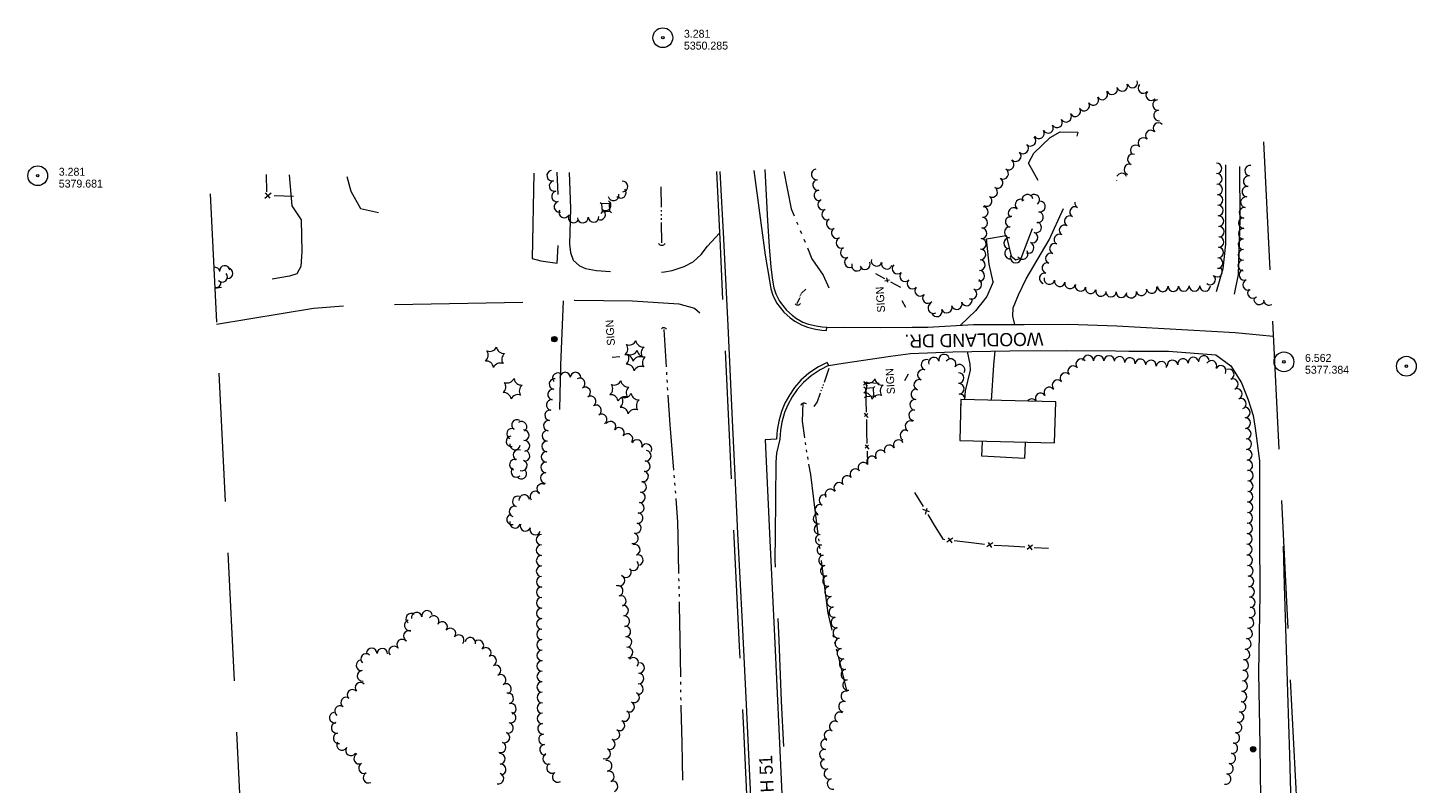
# Model space of a CAD drawing. Header units: feet. Extents: x 190818 to 192970, y 270652 to 271937.
# Tile 2 of 5: x 190826 to 191879, y 271364 to 271937. Entities that reach past the tile are written whole.
import ezdxf
from ezdxf.enums import TextEntityAlignment as Align

# ---------------------------------------------------------------- set-up
doc = ezdxf.new("R2010")
doc.units = ezdxf.units.FT
doc.header["$MEASUREMENT"] = 0
for name, pattern in [('DGN Style 3', [136.13208, 97.2372, -38.89488]), ('DGN Style 4', [155.676757, 77.78976, -38.89488, 0.097237, -38.89488]), ('DGN Style 6', [184.945154, 0.097237, -38.89488, 68.06604, -38.89488, 0.097237, -38.89488])]:
    doc.linetypes.add(name, pattern=pattern)
for name, color, linetype, lineweight in [('E_DWY', 3, 'DGN Style 3', 0), ('E_LAND_Vegetation', 20, 'Continuous', 0), ('E_MAP_Limits', 20, 'DGN Style 3', 0), ('E_MAP_PassPoints', 43, 'Continuous', 0), ('E_MISCPROP', 43, 'Continuous', 0), ('E_MISCPROP_HvyDash', 251, 'DGN Style 3', 13), ('E_MISCPROP_HvyLine', 251, 'Continuous', 13), ('E_MISCPROP_Railing', 43, 'Continuous', 0), ('E_RDWY', 43, 'Continuous', 13), ('E_RDWY_Gravel', 43, 'DGN Style 3', 13), ('E_RDWY_Name', 231, 'Continuous', 0), ('E_UTL_AboveGroundPipe', 43, 'DGN Style 4', 0), ('E_WTR', 251, 'DGN Style 6', 0)]:
    doc.layers.add(name, color=color, linetype=linetype, lineweight=lineweight)
doc.styles.add('Style-IGR_FONT_0', font='IGR_FONT_0.shx')

# ---------------------------------------------------------------- blocks, each defined once
blk = doc.blocks.new('PP_1')
at = {"layer": 'E_MAP_PassPoints', "color": 43, "linetype": 'Continuous', "lineweight": 0}
for radius in [7.5, 0.96]:
    blk.add_circle((0, 0), radius, dxfattribs=at)
blk = doc.blocks.new('PP_2')
at = {"layer": 'E_MAP_PassPoints', "color": 43, "linetype": 'Continuous', "lineweight": 0}
for radius in [7.5, 0.96]:
    blk.add_circle((0, 0), radius, dxfattribs=at)
blk = doc.blocks.new('PP_3')
at = {"layer": 'E_MAP_PassPoints', "color": 43, "linetype": 'Continuous', "lineweight": 0}
for radius in [7.5, 0.96]:
    blk.add_circle((0, 0), radius, dxfattribs=at)
blk = doc.blocks.new('POLE')
at = {"layer": 'E_MISCPROP', "color": 1, "linetype": 'Continuous', "lineweight": 0}
for radius in [2.02, 1.52, 1.01, 0.502]:
    blk.add_circle((0, 0), radius, dxfattribs=at)
blk = doc.blocks.new('CULVRT')
at = {"layer": 'E_MISCPROP_Railing', "color": 43, "linetype": 'Continuous', "lineweight": 0}
blk.add_arc((2.6, 1.9), 3.21, 216.8789, 323.1185, dxfattribs=at)
blk = doc.blocks.new('CULVRT_1')
at = {"layer": 'E_MISCPROP_Railing', "color": 43, "linetype": 'Continuous', "lineweight": 0}
blk.add_arc((1.9, 1.4), 2.32, 216.8801, 323.1196, dxfattribs=at)
blk = doc.blocks.new('CULVRT_2')
at = {"layer": 'E_MISCPROP_Railing', "color": 43, "linetype": 'Continuous', "lineweight": 0}
blk.add_arc((2, 1.5), 2.44, 216.88, 323.1196, dxfattribs=at)
blk = doc.blocks.new('CULVRT_3')
at = {"layer": 'E_MISCPROP_Railing', "color": 43, "linetype": 'Continuous', "lineweight": 0}
blk.add_arc((2.2, 1.6), 2.71, 216.8792, 323.1188, dxfattribs=at)
blk = doc.blocks.new('SIGN')
at = {"layer": 'E_MISCPROP', "color": 1, "linetype": 'Continuous', "lineweight": 0, "style": 'Style-IGR_FONT_0'}
blk.add_text('SIGN', height=6, rotation=0.0001, dxfattribs=at).set_placement((-9.6, 0), align=Align.MIDDLE_LEFT)
blk = doc.blocks.new('POLE_1')
at = {"layer": 'E_MISCPROP', "color": 1, "linetype": 'Continuous', "lineweight": 0}
for radius in [2.02, 1.52, 1.01, 0.502]:
    blk.add_circle((0, 0), radius, dxfattribs=at)
blk = doc.blocks.new('SIGN_1')
at = {"layer": 'E_MISCPROP', "color": 1, "linetype": 'Continuous', "lineweight": 0, "style": 'Style-IGR_FONT_0'}
blk.add_text('SIGN', height=6, rotation=0.0001, dxfattribs=at).set_placement((-9.6, 0), align=Align.MIDDLE_LEFT)
blk = doc.blocks.new('PINEL')
at = {"layer": 'E_LAND_Vegetation', "color": 94, "linetype": 'Continuous', "lineweight": 0}
for centre, start, end in [((-8.1, 7.3), 275.2114, 0.9763), ((-10.4, -3.4), 335.2114, 60.9763), ((2.3, 10.7), 215.2114, 300.9763), ((10.4, 3.4), 155.2114, 240.9763), ((-2.3, -10.7), 35.2114, 120.9763), ((8.1, -7.3), 95.2114, 180.9763)]:
    blk.add_arc(centre, 5.72, start, end, dxfattribs=at)
blk = doc.blocks.new('PINEL_1')
at = {"layer": 'E_LAND_Vegetation', "color": 94, "linetype": 'Continuous', "lineweight": 0}
for centre, start, end in [((-8.1, 7.3), 275.2114, 0.9763), ((-10.4, -3.4), 335.2114, 60.9763), ((2.3, 10.7), 215.2114, 300.9763), ((10.4, 3.4), 155.2114, 240.9763), ((-2.3, -10.7), 35.2114, 120.9763), ((8.1, -7.3), 95.2114, 180.9763)]:
    blk.add_arc(centre, 5.72, start, end, dxfattribs=at)
blk = doc.blocks.new('PED')
at = {"layer": 'E_UTL_AboveGroundPipe', "color": 251, "linetype": 'Continuous', "lineweight": 13}
for p, q in [((-3.1, 2.9), (-4.2, 4)), ((2.9, 2.9), (3.9, 4)), ((-4.2, -4.2), (-3.1, -3.1)), ((3.9, -4.2), (2.9, -3.1))]:
    blk.add_line(p, q, dxfattribs=at)
at = {"layer": 'E_UTL_AboveGroundPipe', "color": 251, "linetype": 'Continuous', "lineweight": 13, "flags": 128}
blk.add_lwpolyline([(-3.1, -3.1), (2.9, -3.1), (2.9, 2.9), (-3.1, 2.9)], close=True, dxfattribs=at)

msp = doc.modelspace()

# ---------------------------------------------------------------- linework, layer by layer
at = {"layer": 'E_DWY', "color": 2, "linetype": 'DGN Style 3', "lineweight": 0, "flags": 128}
for points in [[(191558.3, 271744.3), (191555.2, 271757.7), (191553.3, 271776.8), (191568.1, 271779.5), (191571.8, 271763.8), (191575.4, 271760.9), (191579.6, 271762.1), (191593.5, 271798.8), (191596.6, 271814.1), (191588.5, 271828), (191585.1, 271834.3), (191589, 271841.9), (191601.4, 271853.6), (191609.2, 271857.9), (191622.4, 271857.7), (191621.8, 271854.7)], [(191734.6, 271833), (191734.6, 271772.7), (191732.6, 271754), (191726.9, 271735), (191719.7, 271721.2), (191709.2, 271707.8)], [(191024.3, 271825.3), (191026.3, 271801.9), (191033.4, 271791.3), (191033.8, 271767.2), (191033.2, 271755.8), (191030, 271750.4), (191024.6, 271748.5), (190992.5, 271743.2), (190967.8, 271739.1)], [(191068.1, 271824), (191071.1, 271812.9), (191078.3, 271799.9), (191091.9, 271796.8)], [(191209.9, 271826.7), (191208.7, 271761.9), (191215.2, 271760.3), (191227.6, 271758.5), (191229.2, 271789.7), (191227.6, 271827.3)], [(191236.7, 271827.1), (191237.6, 271799.9), (191236.9, 271772.9), (191237.6, 271766.4), (191239.7, 271760.8), (191244.5, 271756.5), (191249.1, 271754.3), (191257.3, 271752.9), (191272.8, 271751.9), (191299.2, 271751.4), (191308.9, 271751.8), (191314.9, 271752.9), (191323.9, 271755.9), (191330.8, 271759.5), (191336.9, 271765), (191341.5, 271771.4), (191350.7, 271781.1)], [(191745, 271831.8), (191745.3, 271791.4), (191744.1, 271749.8), (191740.9, 271733.8), (191735.4, 271718.7), (191733.3, 271713.7), (191733.7, 271706.4)], [(191574.7, 271712), (191573.3, 271718.3), (191573.5, 271724.5), (191577.4, 271734.5), (191583.4, 271746.5), (191600.8, 271776), (191613.3, 271803.3), (191615.5, 271810.8), (191619, 271810.8)], [(191558.3, 271744.3), (191553.4, 271733.1), (191544.8, 271722.2), (191533.5, 271711.4)], [(190969.2, 271712.1), (191042.7, 271724.3), (191075.1, 271726.7), (191213.8, 271729.1), (191240.6, 271730.3), (191284.7, 271729.8), (191319.8, 271727.7), (191331.6, 271724.2), (191341.3, 271716.6), (191354.6, 271698.4)], [(191232, 271729.9), (191230.2, 271681.2), (191229.3, 271647.5)], [(191536.7, 271654.9), (191537.3, 271661.6), (191541, 271677.4), (191540.8, 271681.8), (191538.9, 271691.5)], [(191559.5, 271691.9), (191558.4, 271681), (191556.7, 271654.4)]]:
    msp.add_lwpolyline(points, dxfattribs=at)
at = {"layer": 'E_LAND_Vegetation', "color": 94, "linetype": 'Continuous', "lineweight": 0}
for centre, radius, start, end in [((191663.8, 271895.4), 4.03, 199.0129, 18.9976), ((191641, 271886.3), 4.03, 211.5641, 31.5488), ((191648.6, 271890.2), 4.03, 199.0129, 18.9976), ((191656.2, 271892.8), 4.03, 199.0129, 18.9976), ((191672.2, 271891.2), 4.03, 137.8634, 317.8481), ((191678.2, 271885.8), 4.03, 137.8634, 317.8481), ((191620.5, 271873.6), 4.03, 211.5641, 31.5488), ((191627.3, 271877.9), 4.03, 211.5641, 31.5488), ((191634.2, 271882.1), 4.03, 211.5641, 31.5488), ((191683.3, 271878.3), 4.03, 95.9338, 275.9184), ((191606.7, 271865.2), 4.03, 211.5641, 31.5488), ((191613.6, 271869.4), 4.03, 211.5641, 31.5488), ((191683.7, 271860.8), 4.03, 44.4164, 224.4011), ((191684.1, 271870.3), 4.03, 95.9338, 275.9184), ((191586.6, 271851.2), 4.03, 226.0315, 46.0162), ((191593, 271856.8), 4.03, 211.5641, 31.5488), ((191599.9, 271861), 4.03, 211.5641, 31.5488), ((191672.2, 271849.5), 4.03, 44.4164, 224.4011), ((191677.9, 271855.1), 4.03, 44.4164, 224.4011), ((191581, 271845.4), 4.03, 226.0315, 46.0162), ((191666.4, 271843.9), 4.03, 44.4164, 224.4011), ((191570, 271833.1), 4.03, 238.8196, 58.8042), ((191575.4, 271839.6), 4.03, 226.0315, 46.0162), ((191661.6, 271829.5), 4.03, 70.479, 250.4637), ((191664.2, 271837.1), 4.03, 70.479, 250.4637), ((191727.7, 271830.3), 4, 271.9694, 91.9541), ((191753.2, 271828.5), 4.03, 82.4658, 262.4504), ((191223.8, 271824.8), 4.06, 102.9599, 282.9446), ((191424.4, 271825.7), 4.03, 97.4495, 277.4341), ((191425.4, 271817.7), 4.03, 97.4495, 277.4341), ((191561.7, 271819.3), 4.03, 238.8196, 58.8042), ((191565.8, 271826.2), 4.03, 238.8196, 58.8042), ((191655.8, 271822.5), 4.03, 22.4584, 154.3039), ((191727.9, 271822.3), 4, 271.9694, 91.9541), ((191752.1, 271820.5), 4.03, 82.4658, 262.4504), ((191225.6, 271816.9), 4.06, 102.9599, 282.9446), ((191227.4, 271809), 4.06, 102.9599, 282.9446), ((191275.8, 271811.8), 4.06, 222.3125, 42.2972), ((191277.1, 271816.5), 4.06, 273.7586, 93.7433), ((191426.5, 271809.7), 4.03, 97.4495, 277.4341), ((191557.5, 271812.4), 4.03, 238.8196, 58.8042), ((191655.8, 271822.5), 4.03, 200.522, 202.4431), ((191648.3, 271819.4), 4.03, 22.4584, 24.2782), ((191728.2, 271814.3), 4, 271.9694, 91.9541), ((191751.1, 271812.6), 4.03, 82.4658, 262.4504), ((191229.2, 271801.1), 4.06, 102.9599, 282.9446), ((191264.3, 271802.3), 4.06, 236.1118, 56.0965), ((191270.3, 271809.8), 4.06, 191.89, 11.8746), ((191429.3, 271802.8), 4.03, 112.6299, 292.6146), ((191550.4, 271797.2), 4.03, 266.7504, 86.7351), ((191553.3, 271805.5), 4.03, 238.8196, 58.8042), ((191579.1, 271802.7), 4.13, 49.9288, 229.9135), ((191584.3, 271806.3), 4.13, 10.7085, 190.6932), ((191589.4, 271806.4), 4.13, 307.8084, 127.793), ((191593.6, 271801.4), 4.13, 260.4736, 80.4583), ((191620.3, 271797.2), 4, 60.4261, 240.4108), ((191624.2, 271804.2), 4, 173.8276, 240.4108), ((191728.5, 271806.3), 4, 271.9694, 91.9541), ((191728.8, 271798.3), 4, 272.6793, 92.664), ((191748.9, 271796.6), 4.03, 82.4658, 262.4504), ((191750, 271804.6), 4.03, 82.4658, 262.4504), ((191232.9, 271796.8), 4.06, 152.3293, 332.314), ((191240.1, 271793.1), 4.06, 152.3293, 332.314), ((191246.9, 271793), 4.06, 183.7596, 3.7443), ((191255.1, 271793.5), 4.06, 183.7596, 3.7443), ((191260.1, 271795.2), 4.06, 240.0706, 60.0553), ((191432.3, 271795.3), 4.03, 112.6299, 292.6146), ((191435.8, 271788.3), 4.03, 118.3263, 298.311), ((191550, 271789.1), 4.03, 266.7504, 86.7351), ((191571.7, 271789.7), 4.13, 79.7232, 259.7079), ((191573.8, 271796.3), 4.13, 49.9288, 229.9135), ((191592.2, 271793.3), 4.13, 260.4736, 80.4583), ((191616.3, 271790.3), 4, 60.4261, 240.4108), ((191729.2, 271790.3), 4, 272.6793, 92.664), ((191748.4, 271788.8), 4.03, 89.2894, 269.2741), ((191439.6, 271781.2), 4.03, 118.3263, 298.311), ((191549.5, 271781.1), 4.03, 266.7504, 86.7351), ((191570.9, 271781.8), 4.13, 87.7954, 267.78), ((191588, 271777.9), 4.13, 249.7324, 69.7171), ((191590.8, 271785.6), 4.13, 249.7324, 69.7171), ((191608.4, 271776.3), 4, 60.4261, 240.4108), ((191612.4, 271783.3), 4, 60.4261, 240.4108), ((191729.6, 271782.3), 4, 272.6793, 92.664), ((191748.3, 271780.8), 4.03, 89.2894, 269.2741), ((191443.2, 271773.8), 4.03, 113.4905, 293.4751), ((191446.4, 271766.4), 4.03, 113.4905, 293.4751), ((191548.6, 271765), 4.03, 266.7504, 86.7351), ((191549, 271773.1), 4.03, 266.7504, 86.7351), ((191570.5, 271773.6), 4.13, 87.7954, 267.78), ((191571.2, 271765.8), 4.13, 98.3917, 278.3764), ((191585.1, 271770.1), 4.13, 249.7324, 69.7171), ((191605.1, 271769.4), 4, 67.5071, 247.4918), ((191728.9, 271766.5), 4, 267.5102, 87.4949), ((191729.3, 271774.5), 4, 267.5102, 87.4949), ((191748.2, 271772.7), 4.03, 89.2894, 269.2741), ((191449.6, 271759.1), 4.03, 113.4905, 293.4751), ((191461, 271757.7), 4.03, 202.5193, 22.504), ((191469.8, 271760.2), 4.03, 163.9946, 343.9793), ((191477.6, 271757.9), 4.03, 163.9946, 343.9793), ((191548.1, 271757), 4.03, 266.7504, 86.7351), ((191575.4, 271762.7), 4.13, 157.1976, 337.1823), ((191580.6, 271765.5), 4.13, 211.769, 31.7536), ((191599.3, 271754.8), 4, 75.6547, 255.6394), ((191602, 271762), 4, 67.5071, 247.4918), ((191728.6, 271758.5), 4, 267.5102, 87.4949), ((191748, 271756.6), 4.03, 89.2894, 269.2741), ((191748.1, 271764.7), 4.03, 89.2894, 269.2741), ((190967.8, 271751.4), 3.93, 10.4243, 100.3848), ((190973.5, 271748), 3.93, 222.1291, 42.1138), ((190975.4, 271752.6), 3.93, 5.8425, 185.8272), ((190977.7, 271750.8), 3.93, 267.2717, 87.2563), ((191455, 271756.5), 4.03, 161.1367, 341.1214), ((191485.7, 271754.3), 4.03, 134.9437, 314.9284), ((191491.4, 271748.6), 4.03, 134.9437, 314.9284), ((191547.7, 271748.9), 4.03, 266.7504, 86.7351), ((191597.3, 271747), 4, 75.6547, 255.6394), ((191722.9, 271746), 4, 229.3148, 49.2994), ((191728.1, 271752), 4, 229.3148, 49.2994), ((191748.8, 271749.5), 4.03, 111.2934, 291.2781), ((190968.6, 271743.8), 3.93, 258.1662, 9.3422), ((191497.1, 271742.9), 4.03, 134.9437, 314.9284), ((191502.9, 271737.5), 4.03, 136.9854, 316.97), ((191541.8, 271735.1), 4.03, 242.9124, 62.897), ((191545.5, 271742.3), 4.03, 242.9124, 62.897), ((191600.9, 271746.4), 4, 168.4095, 348.3941), ((191608.8, 271744.7), 4, 168.4095, 348.3941), ((191616.6, 271743.1), 4, 168.4095, 348.3941), ((191624.5, 271741.2), 4, 165.8475, 345.8322), ((191632.3, 271739.3), 4, 165.8475, 345.8322), ((191640, 271737.3), 4, 165.8475, 345.8322), ((191670.8, 271737.8), 4, 192.5511, 12.5357), ((191678.6, 271739.5), 4, 192.5511, 12.5357), ((191686.9, 271740.8), 4, 181.4672, 1.4518), ((191694.9, 271741), 4, 181.4672, 1.4518), ((191702.9, 271741.2), 4, 181.4672, 1.4518), ((191711, 271741.2), 4, 179.9459, 359.9305), ((191719, 271741.2), 4, 179.9459, 359.9305), ((191751.7, 271742), 4.03, 111.2934, 291.2781), ((191755.3, 271735.9), 4.03, 133.8373, 313.822), ((191508.8, 271732), 4.03, 136.9854, 316.97), ((191512.9, 271724.3), 4.03, 117.2216, 297.2062), ((191530.7, 271727.4), 4.03, 200.0026, 19.9873), ((191538.2, 271730.2), 4.03, 200.0026, 19.9873), ((191647.6, 271736.8), 4, 176.8464, 356.8311), ((191655.6, 271736.3), 4, 176.8464, 356.8311), ((191663, 271736.1), 4, 192.5511, 12.5357), ((191760.1, 271731), 4.03, 166.0671, 346.0518), ((191767.4, 271730.6), 4.03, 183.7597, 301.8084), ((191515.5, 271721.9), 4.03, 200.0026, 19.9873), ((191523.1, 271724.7), 4.03, 200.0026, 19.9873), ((191507.7, 271681.3), 4.01, 70.099, 250.0837), ((191513.3, 271683), 4.01, 16.8153, 196.8), ((191521, 271685.3), 4.01, 16.8153, 196.8), ((191526.1, 271681.9), 4.01, 327.0559, 147.0405), ((191625, 271681.8), 4, 41.1628, 221.1475), ((191630.3, 271684.6), 4, 358.5656, 178.5503), ((191638.3, 271684.4), 4, 358.5656, 178.5503), ((191646.3, 271684.2), 4, 358.5656, 178.5503), ((191654.1, 271683.6), 4, 353.2676, 173.2523), ((191662, 271682.7), 4, 353.2676, 173.2523), ((191670, 271681.7), 4, 353.2676, 173.2523), ((191677.9, 271680.8), 4, 353.2676, 173.2523), ((191694.3, 271680.9), 4, 7.7587, 187.7434), ((191702.2, 271682), 4, 7.7587, 187.7434), ((191710.2, 271683.1), 4, 7.7587, 187.7434), ((191718.1, 271684.2), 4, 7.7587, 187.7434), ((191228.1, 271671.3), 3.99, 39.3134, 219.298), ((191233.6, 271671.7), 3.99, 0.0118, 179.9964), ((191241.5, 271671.7), 3.99, 0.0118, 179.9964), ((191505, 271673.8), 4.01, 70.099, 250.0837), ((191532.8, 271677.6), 4.01, 327.0559, 147.0405), ((191532.1, 271671.4), 4.01, 270.72, 90.7047), ((191613, 271671.3), 4, 41.8849, 221.8695), ((191619, 271676.6), 4, 41.1628, 221.1475), ((191685.9, 271679.8), 4, 353.2676, 173.2523), ((191723.9, 271680.6), 4, 331.6972, 151.6819), ((191730.9, 271676.8), 4, 331.6972, 151.6819), ((191737, 271674.1), 4, 292.5742, 112.5589), ((191225.5, 271666.8), 3.99, 82.2049, 262.1896), ((191244.7, 271667.3), 3.99, 301.4189, 121.4036), ((191248.8, 271660.5), 3.99, 301.4189, 121.4036), ((191502.2, 271666.2), 4.01, 70.099, 250.0837), ((191532.3, 271663.2), 4.01, 273.7577, 93.7424), ((191600.8, 271660.4), 4, 33.9713, 213.956), ((191607.1, 271665.9), 4, 41.8849, 221.8695), ((191740.1, 271666.7), 4, 292.5742, 112.5589), ((191223.3, 271651), 3.99, 82.2049, 262.1896), ((191224.4, 271658.9), 3.99, 82.2049, 262.1896), ((191253, 271653.7), 3.99, 301.4189, 121.4036), ((191499.1, 271651.1), 4.01, 83.9972, 263.9819), ((191500, 271659.1), 4.01, 83.9972, 263.9819), ((191532.9, 271655.2), 4.01, 355.722, 93.7424), ((191587.6, 271651.5), 4, 33.9713, 146.358), ((191594.2, 271656), 4, 33.9713, 213.956), ((191743.2, 271659.3), 4, 292.5742, 112.5589), ((191746.2, 271651.9), 4, 292.5742, 112.5589), ((191222.2, 271643.1), 3.99, 82.2049, 262.1896), ((191257.1, 271646.9), 3.99, 301.4189, 121.4036), ((191261.3, 271640), 3.99, 301.4189, 121.4036), ((191498.3, 271643.2), 4.01, 83.9972, 263.9819), ((191532.9, 271655.2), 4.01, 273.7577, 280.5459), ((191749.1, 271645.2), 4, 272.9408, 92.9255), ((191193.3, 271629.1), 4.01, 67.1962, 247.1808), ((191197, 271635.8), 4.01, 56.8867, 236.8713), ((191200.5, 271634.4), 4.01, 303.3473, 123.332), ((191221.2, 271635.2), 3.99, 82.2049, 262.1896), ((191268, 271634.5), 3.99, 323.7224, 143.7071), ((191274.4, 271629.8), 3.99, 323.7224, 143.7071), ((191495.5, 271634.9), 4.01, 61.4379, 241.4226), ((191749.5, 271637.2), 4, 272.9408, 92.9255), ((191749.9, 271629.2), 4, 272.9408, 92.9255), ((191192.9, 271623.4), 4.01, 98.1396, 278.1243), ((191202.2, 271628), 4.01, 271.8144, 91.799), ((191202.7, 271619.9), 4.01, 275.2962, 95.2808), ((191219.8, 271619.5), 3.99, 87.5553, 267.54), ((191220.1, 271627.5), 3.99, 87.5553, 267.54), ((191280.9, 271625.1), 3.99, 323.7224, 143.7071), ((191288, 271620.6), 3.99, 336.0259, 156.0106), ((191486.6, 271620.5), 4.01, 29.1243, 209.109), ((191491.7, 271627.9), 4.01, 61.4379, 241.4226), ((191750.3, 271621.2), 4, 272.9408, 92.9255), ((191195.6, 271621), 4.01, 171.564, 351.5487), ((191198.1, 271613), 4.01, 65.37, 245.3546), ((191202.8, 271612.3), 4.01, 264.5645, 84.5492), ((191219.5, 271611.6), 3.99, 87.5553, 267.54), ((191295.3, 271617.4), 3.99, 336.0259, 156.0106), ((191294.8, 271612.4), 3.99, 264.4716, 84.4563), ((191466.3, 271608.1), 4.01, 35.6172, 215.6018), ((191472.9, 271612.7), 4.01, 35.6172, 215.6018), ((191479.6, 271616.6), 4.01, 29.1243, 209.109), ((191750.7, 271613.2), 4, 272.9408, 92.9255), ((191195.5, 271605.7), 4.01, 73.0421, 253.0267), ((191196.6, 271600.2), 4.01, 133.5553, 313.5399), ((191200.4, 271598.9), 4.01, 215.8474, 35.8321), ((191200.7, 271605.1), 4.01, 252.7259, 72.7106), ((191219.1, 271603.6), 3.99, 87.5553, 267.54), ((191292.8, 271596.9), 3.99, 257.3339, 77.3186), ((191294, 271604.5), 3.99, 264.4716, 84.4563), ((191453.7, 271598.5), 4.01, 40.1535, 220.1381), ((191459.8, 271603.4), 4.01, 35.6172, 215.6018), ((191751.1, 271605.2), 4, 272.9408, 92.9255), ((191751.5, 271597.4), 4, 269.2785, 89.2632), ((191216.2, 271587.3), 3.99, 59.7638, 239.7484), ((191218.8, 271595.6), 3.99, 87.5553, 267.54), ((191291.3, 271588.8), 3.99, 263.5465, 83.5312), ((191441.5, 271588.1), 4.01, 40.1535, 220.1381), ((191447.6, 271593.3), 4.01, 40.1535, 220.1381), ((191751.4, 271589.4), 4, 269.2785, 89.2632), ((191197.6, 271577.8), 3.99, 71.6656, 251.6503), ((191202.5, 271578.9), 3.99, 6.4025, 186.3872), ((191211, 271581.6), 3.99, 38.1168, 218.1015), ((191290.4, 271580.9), 3.99, 263.5465, 83.5312), ((191430.2, 271578.8), 4.01, 67.1944, 247.179), ((191434.8, 271583.2), 4.01, 31.3711, 211.3557), ((191751.3, 271581.4), 4, 269.2785, 89.2632), ((191195.1, 271570.2), 3.99, 71.6656, 251.6503), ((191288.6, 271565.1), 3.99, 263.5465, 83.5312), ((191289.5, 271573), 3.99, 263.5465, 83.5312), ((191427.1, 271571.4), 4.01, 67.1944, 247.179), ((191751.1, 271565.4), 4, 269.2785, 89.2632), ((191751.2, 271573.4), 4, 269.2785, 89.2632), ((191193.3, 271564.2), 3.99, 104.1498, 284.1345), ((191195.6, 271561.6), 3.99, 166.0378, 346.0225), ((191203.5, 271559.3), 3.99, 159.3147, 339.2994), ((191287.2, 271557.6), 3.99, 255.0421, 75.0268), ((191425.8, 271564.8), 4.01, 95.8297, 275.8144), ((191426.6, 271556.8), 4.01, 95.8297, 275.8144), ((191751, 271557.4), 4, 269.2785, 89.2632), ((191210.9, 271556.5), 3.99, 159.3147, 339.2994), ((191215.6, 271548.8), 3.99, 90.3402, 270.3249), ((191285.1, 271549.9), 3.99, 255.0421, 75.0268), ((191427.5, 271548.9), 4.01, 98.9248, 278.9095), ((191750.8, 271549.4), 4, 269.2785, 89.2632), ((191215.6, 271540.9), 3.99, 90.3402, 270.3249), ((191286.5, 271541.1), 3.99, 287.2998, 107.2845), ((191288.8, 271533.4), 3.99, 287.2998, 107.2845), ((191428.7, 271541), 4.01, 98.9248, 278.9095), ((191750.7, 271541.4), 4, 269.2785, 89.2632), ((191215.7, 271532.9), 3.99, 90.3402, 270.3249), ((191215.7, 271524.9), 3.99, 90.3402, 270.3249), ((191285.3, 271529.5), 3.99, 224.7684, 44.7531), ((191430, 271533.1), 4.01, 98.9248, 278.9095), ((191431.3, 271525.3), 4.01, 101.3765, 281.3612), ((191751, 271533.2), 4, 273.4592, 93.4439), ((191751.5, 271525.2), 4, 273.4592, 93.4439), ((191215.8, 271516.9), 3.99, 90.3402, 270.3249), ((191274.9, 271517.9), 3.99, 247.3032, 67.2879), ((191279.8, 271524.2), 3.99, 217.1, 37.0847), ((191432.9, 271517.5), 4.01, 101.3765, 281.3612), ((191752, 271517.2), 4, 273.4592, 93.4439), ((191215.8, 271509), 3.99, 90.3402, 270.3249), ((191273.5, 271510), 3.99, 287.4729, 107.4576), ((191275.9, 271502.4), 3.99, 287.4729, 107.4576), ((191434.5, 271509.6), 4.01, 101.3765, 281.3612), ((191752.5, 271509.3), 4, 273.4592, 93.4439), ((191215.8, 271501), 3.99, 90.3402, 270.3249), ((191215.9, 271493), 3.99, 90.3402, 270.3249), ((191277.6, 271495), 3.99, 276.1887, 96.1734), ((191436.1, 271501.7), 4.01, 101.3765, 281.3612), ((191437.7, 271493.9), 4.01, 101.3765, 281.3612), ((191753, 271493.7), 4, 262.8148, 82.7995), ((191753, 271501.3), 4, 273.4592, 93.4439), ((191115.6, 271484), 4, 104.7147, 284.6994), ((191116.8, 271489), 4, 53.3821, 233.3668), ((191121, 271489.8), 4, 9.6146, 189.5992), ((191128.9, 271491.1), 4, 9.6146, 189.5992), ((191133.9, 271487.2), 4, 324.7357, 144.7204), ((191140.3, 271482.6), 4, 321.9504, 141.9351), ((191215.9, 271485), 3.99, 90.3402, 270.3249), ((191278.5, 271487.1), 3.99, 276.1887, 96.1734), ((191439.2, 271486), 4.01, 101.0997, 281.0844), ((191752, 271485.8), 4, 262.8148, 82.7995), ((191114.9, 271475.7), 4, 64.0776, 244.0622), ((191146.6, 271477.7), 4, 321.9504, 141.9351), ((191152.9, 271472.7), 4, 321.9504, 141.9351), ((191161.6, 271470.7), 4, 349.9618, 169.9465), ((191216, 271477.1), 3.99, 90.3402, 270.3249), ((191279.3, 271479.2), 3.99, 275.6574, 95.6421), ((191280.1, 271471.2), 3.99, 275.6574, 95.6421), ((191440.8, 271478.2), 4.01, 101.0997, 281.0844), ((191442.3, 271470.3), 4.01, 101.5803, 281.565), ((191750.9, 271477.8), 4, 262.8148, 82.7995), ((191086.9, 271462.6), 4, 358.7167, 178.7014), ((191094.9, 271462.4), 4, 358.7167, 178.7014), ((191103.8, 271464.1), 4, 40.229, 220.2137), ((191109.9, 271469.3), 4, 40.229, 220.2137), ((191167.8, 271468.6), 4, 314.9864, 134.9711), ((191173.4, 271463), 4, 314.9864, 134.9711), ((191216, 271469.1), 3.99, 90.3402, 270.3249), ((191216.1, 271461.1), 3.99, 90.3402, 270.3249), ((191280.9, 271463.3), 3.99, 275.6574, 95.6421), ((191443.9, 271462.5), 4.01, 101.5803, 281.565), ((191748.9, 271461.9), 4, 262.8148, 82.7995), ((191749.9, 271469.9), 4, 262.8148, 82.7995), ((191079.1, 271453.6), 4, 95.3819, 275.3665), ((191082.6, 271458.4), 4, 47.7046, 227.6892), ((191177.5, 271457.1), 4, 294.3129, 114.2976), ((191180.8, 271449.8), 4, 294.3129, 114.2976), ((191216.1, 271453.1), 3.99, 90.3402, 270.3249), ((191285.3, 271455.5), 3.99, 318.7595, 138.7442), ((191289.7, 271451.6), 3.99, 267.0688, 87.0535), ((191445.6, 271454.5), 4.01, 99.3586, 279.3432), ((191748, 271453.8), 4, 266.7357, 86.7203), ((191079.9, 271445.6), 4, 95.3819, 275.3665), ((191184.7, 271442.6), 4, 299.7427, 119.7274), ((191216.2, 271445.2), 3.99, 90.3402, 270.3249), ((191289.3, 271443.6), 3.99, 267.0688, 87.0535), ((191446.9, 271446.6), 4.01, 99.3586, 279.3432), ((191448.2, 271438.7), 4.01, 99.3586, 279.3432), ((191747.6, 271445.9), 4, 266.7357, 86.7203), ((191072.3, 271431.2), 4, 42.3396, 222.3243), ((191078.3, 271436.6), 4, 42.3396, 222.3243), ((191188.7, 271435.7), 4, 299.7427, 119.7274), ((191190.4, 271428.5), 4, 283.9181, 103.9028), ((191216.2, 271437.2), 3.99, 90.3402, 270.3249), ((191216.3, 271429.2), 3.99, 90.3402, 270.3249), ((191285.9, 271429.3), 3.99, 242.3001, 62.2848), ((191288.9, 271435.6), 3.99, 267.0688, 87.0535), ((191446.8, 271430.1), 4.01, 77.4982, 257.4829), ((191746.7, 271429.9), 4, 266.7357, 86.7203), ((191747.1, 271437.9), 4, 266.7357, 86.7203), ((191062.8, 271418.9), 4, 53.7567, 233.7413), ((191067.5, 271425.4), 4, 53.7567, 233.7413), ((191192.4, 271420.7), 4, 283.9181, 103.9028), ((191216.3, 271421.2), 3.99, 90.3402, 270.3249), ((191282.2, 271422.2), 3.99, 242.3001, 62.2848), ((191445.1, 271422.3), 4.01, 77.4982, 257.4829), ((191745.9, 271422.2), 4, 259.032, 79.0167), ((191058.8, 271414), 4, 100.6275, 280.6122), ((191192.2, 271414), 4, 255.3248, 75.3095), ((191216.4, 271413.3), 3.99, 90.3402, 270.3249), ((191274.8, 271408.1), 3.99, 242.0261, 62.0107), ((191278.5, 271415.2), 3.99, 242.0261, 62.0107), ((191438.1, 271407.3), 4.01, 60.0701, 240.0547), ((191442.1, 271414.2), 4.01, 60.0701, 240.0547), ((191744.4, 271414.4), 4, 259.032, 79.0167), ((191060.3, 271406.2), 4, 100.6275, 280.6122), ((191061.7, 271398.3), 4, 100.6275, 280.6122), ((191187.6, 271398.9), 4, 249.093, 69.0777), ((191190.2, 271406.2), 4, 255.3248, 75.3095), ((191216.8, 271405.5), 3.99, 95.4859, 275.4706), ((191217.5, 271397.5), 3.99, 95.4859, 275.4706), ((191271, 271401.1), 3.99, 242.0261, 62.0107), ((191434.1, 271400.4), 4.01, 60.0701, 240.0547), ((191741.3, 271398.6), 4, 259.032, 79.0167), ((191742.9, 271406.5), 4, 259.032, 79.0167), ((191064.3, 271393.2), 4, 148.5043, 328.489), ((191071.1, 271389.1), 4, 148.5043, 328.489), ((191184.7, 271391.4), 4, 249.093, 69.0777), ((191218.3, 271389.6), 3.99, 95.4859, 275.4706), ((191264.1, 271386.6), 3.99, 244.7067, 64.6914), ((191267.5, 271393.8), 3.99, 244.7067, 64.6914), ((191430.6, 271385.9), 4.01, 83.1395, 263.1242), ((191431.5, 271393.8), 4.01, 83.1395, 263.1242), ((191739.8, 271390.8), 4, 259.032, 79.0167), ((191077.4, 271382.8), 4, 116.2186, 296.2033), ((191184.1, 271382.7), 4, 274.1786, 94.1633), ((191220.6, 271382.7), 3.99, 112.8548, 292.8395), ((191265.2, 271377.5), 3.99, 280.0524, 100.0371), ((191431.4, 271379), 4.01, 108.4443, 288.429), ((191738.2, 271383), 4, 257.0587, 77.0434), ((191081, 271375.6), 4, 116.2186, 296.2033), ((191084.5, 271368.4), 4, 116.2186, 296.2033), ((191183.1, 271367.7), 4, 253.4391, 73.4238), ((191184.7, 271374.7), 4, 274.1786, 94.1633), ((191223.7, 271375.8), 3.99, 122.3236, 302.3082), ((191228, 271369), 3.99, 122.3236, 302.3082), ((191266.8, 271369.3), 3.99, 290.102, 110.0867), ((191434, 271371.4), 4.01, 108.4443, 288.429), ((191734.6, 271367.4), 4, 257.0587, 77.0434), ((191736.4, 271375.2), 4, 257.0587, 77.0434), ((191269.6, 271361.8), 3.99, 290.102, 110.0867), ((191436.4, 271363.7), 4.01, 105.4186, 285.4033)]:
    msp.add_arc(centre, radius, start, end, dxfattribs=at)
at = {"layer": 'E_MAP_Limits', "color": 3, "linetype": 'DGN Style 3', "lineweight": 0, "flags": 128}
for points in [[(191763.3, 271850.5), (191813.6, 270842.3)], [(190964.3, 271810.9), (191009.9, 270884.4)]]:
    msp.add_lwpolyline(points, dxfattribs=at)
at = {"layer": 'E_MISCPROP', "color": 1, "linetype": 'Continuous', "lineweight": 0}
for p, q in [((191492.1, 271724.8), (191489.2, 271729.8)), ((191275.2, 271687.3), (191269.2, 271686.9)), ((191493.8, 271674.4), (191491.1, 271669.2))]:
    msp.add_line(p, q, dxfattribs=at)
at = {"layer": 'E_MISCPROP_HvyDash', "color": 230, "linetype": 'DGN Style 3', "lineweight": 13, "flags": 128}
msp.add_lwpolyline([(191582.6, 271622.8), (191582.6, 271622.3), (191582.1, 271610.4), (191549.7, 271612.2), (191550.1, 271623.1), (191550.2, 271623.7)], dxfattribs=at)
at = {"layer": 'E_MISCPROP_HvyLine', "color": 230, "linetype": 'Continuous', "lineweight": 13, "flags": 128}
msp.add_lwpolyline([(191532.9, 271624.1), (191604.9, 271622.2), (191605.7, 271653.2), (191533.7, 271655)], close=True, dxfattribs=at)
at = {"layer": 'E_MISCPROP_Railing', "color": 43, "linetype": 'Continuous', "lineweight": 0}
for p, q in [((191005.7, 271807.6), (191010.7, 271811.7)), ((191006.1, 271811.8), (191009.6, 271807.6)), ((191476, 271745.1), (191479.7, 271745.9)), ((191477.3, 271747.3), (191478, 271744.1)), ((191459.9, 271668.6), (191462.8, 271665.5)), ((191462.7, 271668.5), (191460, 271666)), ((191460.5, 271644.6), (191463.3, 271641.5)), ((191463.3, 271644.5), (191460.6, 271642.1)), ((191461.1, 271620.6), (191463.9, 271617.5)), ((191463.8, 271620.5), (191461.2, 271618.1)), ((191510, 271569.9), (191504.8, 271571.6)), ((191506.9, 271568.2), (191508.2, 271572.6)), ((191527.7, 271550), (191523.2, 271546.9)), ((191527.1, 271546.5), (191524.4, 271550.3)), ((191557.9, 271546.4), (191553.5, 271543.4)), ((191557.3, 271542.9), (191554.7, 271546.7)), ((191588.2, 271544.7), (191584, 271541.4)), ((191587.8, 271541.1), (191585, 271544.8))]:
    msp.add_line(p, q, dxfattribs=at)
at = {"layer": 'E_MISCPROP_Railing', "color": 43, "linetype": 'Continuous', "lineweight": 0, "flags": 128}
for points in [[(191006.8, 271825.5), (191007, 271812.5)], [(191012.9, 271809.7), (191027.6, 271809.2)], [(191469.1, 271750.5), (191475.8, 271746.7)], [(191480.3, 271744.3), (191487.9, 271740.1)], [(191461.5, 271664), (191461.8, 271654.2)], [(191471.9, 271667.3), (191463.3, 271667.7)], [(191461.8, 271654.2), (191462, 271645.6)], [(191462.1, 271640), (191462.3, 271630.2)], [(191462.3, 271630.2), (191462.5, 271621.7)], [(191462.7, 271616), (191462.9, 271606.2)], [(191505.3, 271574), (191498.9, 271584.6)], [(191514.6, 271558.5), (191509, 271567.8)], [(191521.6, 271548.8), (191520.5, 271548.9), (191514.6, 271558.5)], [(191539.5, 271546.7), (191528.7, 271547.9)], [(191551.8, 271545.2), (191539.5, 271546.7)], [(191569.8, 271543.8), (191559.1, 271544.4), (191559, 271544.4)], [(191582.2, 271543.1), (191569.8, 271543.8)], [(191600.2, 271542.1), (191589.4, 271542.7)]]:
    msp.add_lwpolyline(points, dxfattribs=at)
at = {"layer": 'E_RDWY', "color": 30, "linetype": 'Continuous', "lineweight": 13, "flags": 128}
for points in [[(191351, 271827.8), (191353.6, 271776.8), (191356.9, 271710.8), (191360.2, 271639.4), (191362, 271602.8), (191364.4, 271553.6), (191367.9, 271485.7), (191370.8, 271423.8), (191373.4, 271369.8), (191376.5, 271307.9), (191378.5, 271261), (191381, 271207.2), (191383.6, 271153.5), (191386.7, 271092.9), (191389.5, 271034.2), (191393.2, 270959.3), (191396.8, 270885.7), (191397.9, 270863.3)], [(191376.6, 271828.6), (191385.3, 271764.5), (191388.5, 271745.2)], [(191388.5, 271745.2), (191389.6, 271739), (191391.2, 271734.2), (191394, 271728.4), (191396.8, 271724.7), (191399.6, 271721.2), (191404.3, 271717), (191407.8, 271714.4), (191412.9, 271711.6), (191417.4, 271709.9), (191423.5, 271708.3), (191428.3, 271707.6), (191431.8, 271707.3)], [(191391, 271745.6), (191392, 271739.6), (191393.5, 271735.1), (191396.2, 271729.7), (191398.7, 271726.3), (191401.4, 271722.9), (191405.9, 271718.9), (191409.2, 271716.5), (191414, 271713.8), (191418.2, 271712.3), (191424, 271710.8), (191428.5, 271710.1), (191432, 271709.8)], [(191431.8, 271707.3), (191432, 271709.7), (191445.7, 271709.8), (191473, 271709.6), (191496.9, 271709.8), (191508.6, 271710), (191543.4, 271711.9), (191581.9, 271712), (191615.4, 271712.2), (191652.2, 271711), (191741.9, 271705.9), (191760.4, 271704), (191770.7, 271703.2)], [(191432.3, 271683.1), (191433.4, 271680.8), (191444.4, 271682.5), (191480.3, 271688), (191495.6, 271690), (191527.7, 271691.3), (191570.8, 271692), (191614, 271692.3), (191651.1, 271692), (191661.2, 271691.6), (191691.3, 271691.6), (191727.2, 271689), (191738.5, 271680.5), (191746.6, 271667.7), (191751.6, 271654.7), (191755.4, 271643), (191757, 271633.4), (191760.3, 271608.7), (191760.4, 271581.1), (191760.2, 271552.3), (191760.5, 271507.5), (191759.6, 271448.1), (191760.6, 271392.8), (191761.3, 271333.3)], [(191432.3, 271683.1), (191425.9, 271679.8), (191418.5, 271675.1), (191412.5, 271669.7), (191407.6, 271664.2), (191403.7, 271658.3), (191400.2, 271652.2), (191397.8, 271646), (191395.6, 271638.6), (191394.5, 271631.9), (191394.2, 271628.8), (191394, 271625)], [(191433.4, 271680.8), (191427.1, 271677.6), (191420.1, 271673.1), (191414.3, 271668), (191409.6, 271662.7), (191405.8, 271657), (191402.4, 271651.1), (191400.1, 271645.2), (191398, 271638), (191397, 271631.5), (191396.7, 271628.6), (191396.5, 271624.9)], [(191394, 271625), (191385.3, 271624.6), (191388.8, 271548.2), (191392.4, 271475.6), (191396, 271400), (191399.6, 271323.4), (191403.4, 271243.7), (191407.2, 271165), (191410.2, 271105.6), (191413.4, 271037.9), (191416.8, 270969.1), (191420.4, 270894.6), (191421.8, 270862.1)], [(191796.7, 271180.2), (191796.1, 271181.1), (191792.5, 271189), (191791.2, 271196.6), (191790.6, 271204.6), (191786.9, 271247), (191785.6, 271285.9), (191784.5, 271338.7), (191783.2, 271385.6), (191781.7, 271433), (191779.2, 271514.3), (191778.6, 271543.8)]]:
    msp.add_lwpolyline(points, dxfattribs=at)
at = {"layer": 'E_RDWY_Gravel', "color": 30, "linetype": 'DGN Style 3', "lineweight": 13, "flags": 128}
for points in [[(191348.4, 271828), (191351.1, 271771.6), (191354.9, 271693.3), (191358.2, 271622.7), (191361.6, 271551), (191365.7, 271468.2), (191369.1, 271399.6), (191371.2, 271356), (191374.6, 271281.8), (191378.1, 271207.9), (191382.3, 271124.5), (191385.7, 271051.7), (191389.6, 270975.9), (191392.7, 270906.4), (191395.3, 270863.8)], [(191385.1, 271829.3), (191387.2, 271790.4), (191388.4, 271770.9), (191389.5, 271755.4), (191391, 271745.6)], [(191396.5, 271624.9), (191393.8, 271614.5), (191393.5, 271607.6), (191392.8, 271551.9), (191392.7, 271533.5), (191395.6, 271472.7), (191397.5, 271426.3), (191401, 271353.7), (191404.5, 271283.2), (191407.9, 271212.4), (191411.3, 271141.5), (191414.9, 271067.4), (191418.6, 270993.2), (191421.7, 270929.5), (191424.7, 270862.4)]]:
    msp.add_lwpolyline(points, dxfattribs=at)
at = {"layer": 'E_WTR', "color": 150, "linetype": 'Continuous', "lineweight": 0, "flags": 128}
for points in [[(191399.6, 271827.8), (191405.1, 271799.7), (191407.3, 271794.2)], [(191306.2, 271816.2), (191306.4, 271800.9)], [(191306.4, 271798.7), (191306.4, 271797.7)], [(191306.5, 271795.6), (191306.5, 271794.5)], [(191306.5, 271792.4), (191306.5, 271791.3)], [(191306.5, 271789.2), (191306.7, 271773.9)], [(191409.2, 271789.8), (191410.1, 271787.6)], [(191411.9, 271783.2), (191412.8, 271781)], [(191414.7, 271776.6), (191415.6, 271774.4)], [(191417.4, 271770), (191420.8, 271761.8), (191429.2, 271749.4), (191433.7, 271739.6)], [(191412.8, 271735.4), (191413, 271735.8), (191416.2, 271738.6)], [(191409.7, 271727.8), (191411.5, 271732.1)], [(191411.7, 271732.7), (191411.9, 271733)], [(191412.1, 271733.6), (191412.2, 271733.9)], [(191412.5, 271734.5), (191412.6, 271734.8)], [(191308.4, 271708.1), (191310.2, 271679.8)], [(191310.4, 271675.9), (191310.5, 271673.9)], [(191433.7, 271678.7), (191430, 271668)], [(191310.8, 271670), (191310.9, 271668)], [(191311.1, 271664.1), (191311.3, 271662.2)], [(191428.7, 271664.3), (191428.4, 271663.6)], [(191429.4, 271666.5), (191429.2, 271665.8)], [(191311.5, 271658.3), (191312.9, 271635.9), (191313.4, 271629.9)], [(191427.1, 271659.9), (191424.8, 271653.3), (191422.2, 271649.8)], [(191427.9, 271662.1), (191427.6, 271661.4)], [(191413.8, 271652.6), (191413.4, 271638.6), (191415.2, 271626.1)], [(191313.4, 271629.9), (191315.7, 271601.6)], [(191415.7, 271622.4), (191415.9, 271620.6)], [(191416.5, 271617), (191416.8, 271615.1)], [(191417.4, 271611.5), (191417.7, 271609.7)], [(191418.3, 271606.1), (191419.6, 271598.3), (191422, 271579.6)], [(191316.1, 271597.7), (191316.2, 271595.7)], [(191316.5, 271591.8), (191316.7, 271589.8)], [(191317, 271585.9), (191317.2, 271584)], [(191317.5, 271580.1), (191318.9, 271562.2), (191319.1, 271551.7)], [(191422, 271579.6), (191425.3, 271553.1)], [(191319.1, 271551.7), (191319.7, 271523.3)], [(191425.7, 271549.5), (191426, 271547.6)], [(191426.4, 271544), (191426.7, 271542.1)], [(191427.1, 271538.5), (191427.3, 271536.7)], [(191427.8, 271533), (191431.1, 271506.5)], [(191319.7, 271519.4), (191319.8, 271517.4)], [(191319.9, 271513.5), (191319.9, 271511.5)], [(191320, 271507.6), (191320, 271505.7)], [(191431.1, 271506.5), (191432.8, 271493.2), (191435.9, 271480.3)], [(191320.1, 271501.7), (191320.1, 271498.9), (191320.5, 271473.3)], [(191436.7, 271476.7), (191437.2, 271474.9)], [(191320.5, 271473.3), (191321, 271444.9)], [(191438, 271471.3), (191438.5, 271469.5)], [(191439.3, 271466), (191439.8, 271464.2)], [(191440.6, 271460.6), (191446.9, 271434.6)], [(191321, 271441), (191321.1, 271439)], [(191321.1, 271435.1), (191321.2, 271433.2)], [(191321.2, 271429.2), (191321.3, 271427.3)], [(191321.3, 271423.4), (191321.3, 271422.4), (191322, 271394.9)], [(191322, 271394.9), (191322.6, 271366.5)]]:
    msp.add_lwpolyline(points, dxfattribs=at)

# ---------------------------------------------------------------- block references
at = {"layer": 'E_LAND_Vegetation', "color": 94, "linetype": 'Continuous', "lineweight": 0, "xscale": 1.000000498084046, "yscale": 1.000000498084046, "zscale": 1.000000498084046, "rotation": 93.75128389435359}
for name, p in [('PINEL', (191286.2, 271691.9)), ('PINEL', (191180.4, 271687.1)), ('PINEL', (191287.1, 271684.6)), ('PINEL', (191193.7, 271663.2)), ('PINEL', (191274.8, 271661.6)), ('PINEL_1', (191467.5, 271663)), ('PINEL', (191282.5, 271652))]:
    msp.add_blockref(name, p, dxfattribs=at)
at = {"layer": 'E_MAP_PassPoints', "color": 43, "linetype": 'Continuous', "lineweight": 0}
for name, p, xscale, yscale, zscale, rotation in [('PP_3', (191307.7, 271929.3), 1.000000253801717, 1.000000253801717, 1.000000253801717, 0.04082111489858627), ('PP_2', (190833.5, 271824.7), 1.000000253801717, 1.000000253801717, 1.000000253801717, 0.04082111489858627), ('PP_1', (191778.8, 271683.6), 1.00000025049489, 1.00000025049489, 1.00000025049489, 0.04055431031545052), ('PP_1', (191871.7, 271680.3), 1.00000025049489, 1.00000025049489, 1.00000025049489, 0.04055431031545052)]:
    msp.add_blockref(name, p, dxfattribs=dict(at, xscale=xscale, yscale=yscale, zscale=zscale, rotation=rotation))
at = {"layer": 'E_MISCPROP', "color": 1, "linetype": 'Continuous', "lineweight": 0, "xscale": 1.000000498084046, "yscale": 1.000000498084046, "zscale": 1.000000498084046, "rotation": 93.75128389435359}
for name, p in [('SIGN', (191472.7, 271730.6)), ('SIGN_1', (191267.8, 271705.5)), ('POLE', (191225.4, 271700.8)), ('SIGN', (191480.2, 271668.7)), ('POLE_1', (191755.5, 271390))]:
    msp.add_blockref(name, p, dxfattribs=at)
at = {"layer": 'E_MISCPROP_Railing', "color": 43, "linetype": 'Continuous', "lineweight": 0}
for name, p, xscale, yscale, zscale, rotation in [('CULVRT', (191304.3, 271773.3), 1.000000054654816, 1.000000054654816, 1.000000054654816, 0.01894313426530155), ('CULVRT_2', (191408.1, 271727.5), 1.0000004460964, 1.0000004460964, 1.0000004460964, 5.385908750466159), ('CULVRT_1', (191310.4, 271708.5), 1.000001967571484, 1.000001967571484, 1.000001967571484, 176.840504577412), ('CULVRT_3', (191416.6, 271651.8), 0.9999992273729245, 0.9999992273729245, 0.9999992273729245, 195.6357514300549)]:
    msp.add_blockref(name, p, dxfattribs=dict(at, xscale=xscale, yscale=yscale, zscale=zscale, rotation=rotation))
at = {"layer": 'E_UTL_AboveGroundPipe', "color": 251, "linetype": 'Continuous', "lineweight": 13, "xscale": 1.000000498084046, "yscale": 1.000000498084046, "zscale": 1.000000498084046, "rotation": 93.75128389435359}
for p in [(191264.3, 271800.6), (191464.5, 271660.7)]:
    msp.add_blockref('PED', p, dxfattribs=at)

# ---------------------------------------------------------------- texts
at = {"layer": 'E_MAP_PassPoints', "color": 43, "linetype": 'Continuous', "lineweight": 0, "style": 'Style-IGR_FONT_0'}
for s, p in [('3.281', (191323.7, 271929.3)), ('5350.285', (191323.7, 271920.3)), ('3.281', (190849.5, 271824.7)), ('5379.681', (190849.5, 271815.7)), ('6.562', (191794.8, 271683.6)), ('5377.384', (191794.8, 271674.6))]:
    msp.add_text(s, height=6, rotation=0.0407, dxfattribs=at).set_placement(p)
at = {"layer": 'E_RDWY_Name', "color": 30, "linetype": 'Continuous', "lineweight": 0, "style": 'Style-IGR_FONT_0'}
for s, rotation, width, p in [('WOODLAND DR.', 180.9294, 0.999862, (191596.3, 271705.9)), ('USH 51', 92.7099, 0.999987, (191392.8, 271338.9))]:
    msp.add_text(s, height=10, rotation=rotation, dxfattribs=dict(at, width=width)).set_placement(p)

doc.saveas('drawing.dxf')
